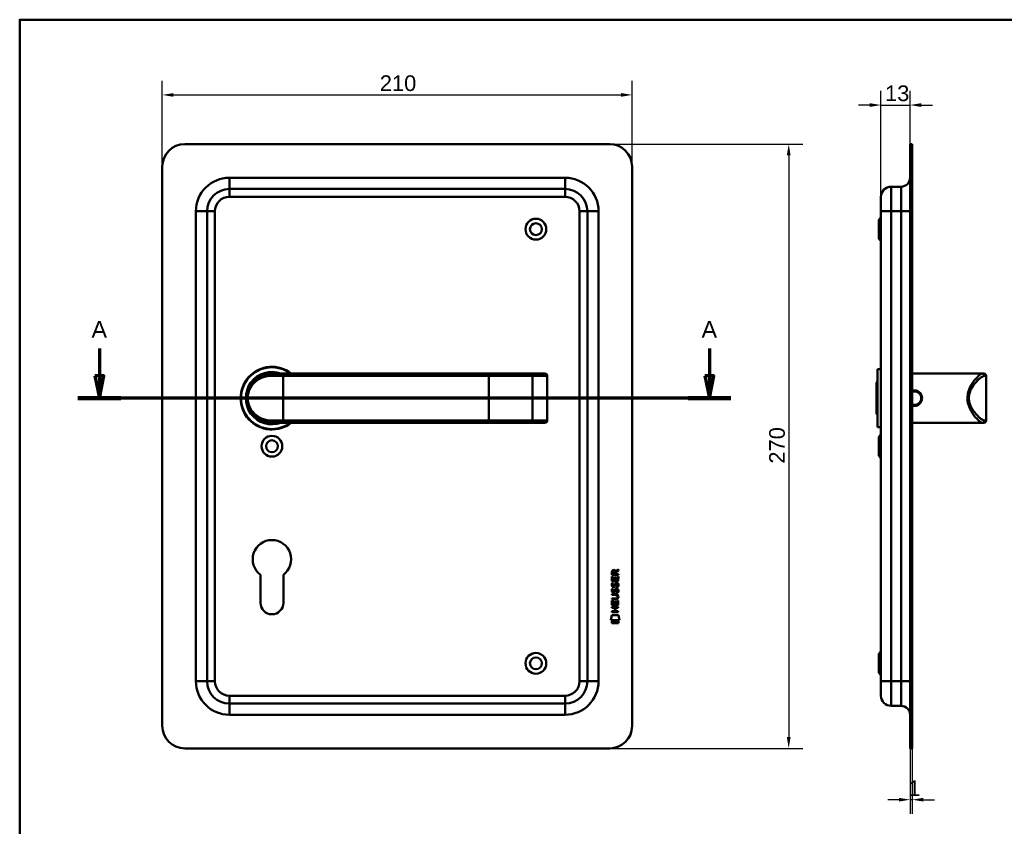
# Model space of a CAD drawing. Header units: millimetres. Extents: x 20 to 833, y 20 to 574.
# Tile 6 of 7: x 20 to 460, y 214 to 574. Entities that reach past the tile are written whole.
import ezdxf
from ezdxf.enums import TextEntityAlignment as Align

# ---------------------------------------------------------------- set-up
doc = ezdxf.new("R2010")
doc.units = ezdxf.units.MM
doc.header["$LTSCALE"] = 2
for name, color, linetype, lineweight in [('Bemaßungen(DIN)', 7, 'Continuous', 25), ('Schnittansichtslinien(DIN)', 7, 'Continuous', 70), ('Sichtbare Kanten(DIN)', 7, 'Continuous', 50), ('Sichtbare tangentiale Kanten(DIN)', 7, 'Continuous', 50), ('Skizziergeometrie(DIN)', 7, 'Continuous', 50), ('Skizzierlinie(DIN)', 7, 'Continuous', 25), ('Symbole(DIN)', 7, 'Continuous', 25)]:
    doc.layers.add(name, color=color, linetype=linetype, lineweight=lineweight)
doc.styles.add('Aktuell-DIN', font='arial.ttf')
doc.styles.add('Aktuell-DINGroßer Text', font='arial.ttf')
doc.styles.add('STANDARD-DIN~0', font='arial.ttf')
doc.styles.add('Textstil10', font='arial.ttf')
doc.styles.add('Textstil41', font='arial.ttf', dxfattribs={"width": 0.8})
doc.styles.add('Textstil83', font='arial.ttf', dxfattribs={"width": 0.8})
doc.dimstyles.new('CAD-LAN', dxfattribs={"dimscale": 2, "dimtxt": 3.5, "dimasz": 2.5, "dimexe": 3.175, "dimexo": 0, "dimgap": 0.8, "dimtad": 1, "dimrnd": 1e-08, "dimtxsty": 'STANDARD-DIN~0', "dimcen": 0.09, "dimdle": 10, "dimclrd": 250, "dimclre": 250, "dimclrt": 250, "dimadec": 0, "dimazin": 2, "dimtfac": 1, "dimtmove": 0, "dimatfit": 3, "dimfxl": 1, "dimtolj": 1, "dimtzin": 0, "dimlwd": 25, "dimlwe": 25, "dimarcsym": 0})

# ---------------------------------------------------------------- blocks, each defined once
blk = doc.blocks.new('Ränder Standardrahmen')
at = {"layer": 'Skizziergeometrie(DIN)', "flags": 128}
blk.add_lwpolyline([(10, 10), (10, 287), (410, 287), (410, 10), (10, 10)], dxfattribs=at)
blk = doc.blocks.new('Schriftfelder Heusser')
at = {"layer": 'Skizziergeometrie(DIN)'}
for p, q in [((101, 229.92), (101, 236.92)), ((101, 236.92), (291, 236.92)), ((111, 229.92), (111, 236.92)), ((123, 229.92), (123, 236.92)), ((232, 229.92), (232, 236.92)), ((256, 229.92), (256, 236.92)), ((291, 236.92), (291, 229.92)), ((101, 191.42), (101, 229.92)), ((101, 229.92), (291, 229.92)), ((111, 229.92), (111, 221.42)), ((123, 229.92), (123, 221.42)), ((232, 229.92), (232, 221.42)), ((256, 229.92), (256, 221.42)), ((291, 229.92), (291, 191.42)), ((101, 221.42), (291, 221.42)), ((150, 221.42), (150, 204.42)), ((198.85, 221.42), (198.85, 204.42)), ((216.35, 221.42), (216.35, 204.42)), ((238.35, 221.42), (238.35, 204.42)), ((278, 221.42), (278, 191.42)), ((278, 208.67), (291, 208.67)), ((101, 204.42), (291, 204.42)), ((142, 204.42), (142, 191.42)), ((236, 204.42), (236, 191.42)), ((278, 200.17), (291, 200.17)), ((291, 191.42), (101, 191.42))]:
    blk.add_line(p, q, dxfattribs=at)
at = {"layer": 'Skizzierlinie(DIN)'}
for p, q in [((113.5, 221.42), (113.5, 204.42)), ((118, 221.42), (118, 204.42)), ((162.35, 221.42), (162.35, 204.42)), ((166.85, 221.42), (166.85, 204.42)), ((113.5, 217.17), (150, 217.17)), ((162.35, 217.17), (278, 217.17)), ((113.5, 212.92), (150, 212.92)), ((162.35, 212.92), (278, 212.92)), ((113.5, 208.67), (150, 208.67)), ((162.35, 208.67), (278, 208.67))]:
    blk.add_line(p, q, dxfattribs=at)
for centre in [(115.75, 219.25), (164.6, 219.25), (115.75, 215.04), (164.6, 215.04), (115.75, 210.79), (164.6, 210.79), (115.75, 206.54), (164.6, 206.54)]:
    blk.add_circle(centre, 1.75, dxfattribs=at)
at = {"layer": 'Symbole(DIN)', "color": 7, "insert": (293.33, 191.7), "char_height": 1.5, "width": 182.3003, "attachment_point": 1, "rotation": 90, "line_spacing_factor": 0.944221, "style": 'Aktuell-DIN'}
blk.add_mtext('\\fArial|b0|i0;\\H1.5000;Die Schlossfabrik Heusser AG ist Eigentümerin dieses Dokumentes und behält sich alle Rechte an diesem und dem dargestellten Gegenstand vor. Der Empfänger anerkennt diese Rechte\\Pund wird das Dokument nicht ohne schriftliche Ermächtigung der Eigentümerin Dritten zugänglich machen oder zu anderen Zwecken verwenden, zu dem es ihm übergeben worden ist.\\P ', dxfattribs=at)
at = {"layer": 'Symbole(DIN)', "color": 179, "true_color": 0x262659, "style": 'Aktuell-DIN'}
for s, insert, char_height, attachment_point in [('Pos.', (106, 227), 2.489, 2), ('Menge', (117, 227), 2.489, 2), ('Benennung', (125.81, 225.38), 2.489, 4), ('B-Nummer', (234.74, 225.62), 2.489, 4), ('Material', (265.02, 225.62), 2.489, 5), ('\\fArial|b0|i0;Gezeichnet', (200.05, 219.23), 2, 4), ('\\fArial|b0|i0;a', (115.81, 219.53), 2, 5), ('\\fArial|b0|i0;e', (164.54, 219.53), 2, 5), ('\\fArial|b0|i0;b', (115.75, 215), 2, 5), ('\\fArial|b0|i0;f', (164.55, 215.06), 2, 5), ('\\fArial|b0|i0;Freigegeben', (199.92, 216), 2, 1), ('\\fArial|b0|i0;c', (115.75, 211.01), 2, 5), ('\\fArial|b0|i0;g', (164.63, 211.05), 2, 5), ('\\fArial|b0|i0;Projekt', (200, 211.98), 2, 1), ('\\fArial|b0|i0;d', (115.76, 206.55), 2, 5), ('\\fArial|b0|i0;h', (164.55, 206.57), 2, 5), ('\\fArial|b0|i0;CAD-Nr.', (200, 207.5), 2, 1), ('\\fArial|b0|i0;\\H2.0000;Massstab', (284.39, 206.37), 2, 5), ('\\fArial|b0|i0;\\H2.0000;Baugruppe', (143.1, 203.73), 2, 1), ('\\fArial|b0|i0;Zeichnungs-Nr.', (237, 203.5), 2, 1), ('\\fArial|b0|i0;\\H2.5000;4853 Murgenthal', (113.33, 192.46), 2.5, 7)]:
    blk.add_mtext(s, dxfattribs=dict(at, insert=insert, char_height=char_height, attachment_point=attachment_point))
at = {"layer": 'Symbole(DIN)', "color": 179, "true_color": 0x262659, "attachment_point": 5, "style": 'Aktuell-DIN'}
for s, insert, char_height, width in [('Änd.', (107.21, 213), 2.489, 12.3494), ('Änd.', (156.12, 212.76), 2.489, 12.3494), ('\\fArial|b0|i0;Änderung', (284.51, 202.33), 2, 12.1143)]:
    blk.add_mtext(s, dxfattribs=dict(at, insert=insert, char_height=char_height, width=width))
at = {"layer": 'Symbole(DIN)', "color": 7, "insert": (143.1, 196.62), "char_height": 4.5, "width": 90.18, "attachment_point": 4, "style": 'Aktuell-DIN'}
blk.add_mtext('\\fArial|b0|i0;\\W0.90;\\H4.5000;Heusser-Muschel Serie 6  EN179', dxfattribs=at)
at = {"layer": 'Symbole(DIN)', "color": 179, "true_color": 0x262659, "style": 'Textstil10'}
blk.add_attdef('ERSTELLUNGSDATUM_001', (217.26, 218.29), '', height=2, dxfattribs=at)
at = {"layer": 'Symbole(DIN)', "color": 179, "true_color": 0x262659}
for tag, height, style, p in [('AUTOR', 2.49, 'Aktuell-DIN', (240.03, 219.26)), ('KONTROLLDATUM', 2, 'Textstil10', (217.42, 215.04)), ('KONTROLLIERT_VON', 2, 'Textstil10', (239.98, 215.05))]:
    blk.add_attdef(tag, text='', height=height, dxfattribs=dict(at, style=style)).set_placement(p, align=Align.MIDDLE_LEFT)
at = {"layer": 'Symbole(DIN)', "color": 7, "style": 'Textstil83', "width": 0.8}
blk.add_attdef('Anfänglicher_Ansichtsmaßstab_001', (281.57, 213.34), '', height=2.3, dxfattribs=at)
at = {"layer": 'Symbole(DIN)', "color": 179, "true_color": 0x262659, "style": 'Textstil10'}
blk.add_attdef('PROJEKT', text='', height=2, dxfattribs=at).set_placement((217.77, 209.72), align=Align.BOTTOM_LEFT)
at = {"layer": 'Symbole(DIN)', "color": 7, "style": 'Textstil41', "width": 0.8}
blk.add_attdef('STATUS', text='', height=5, dxfattribs=at).set_placement((284.53, 195.86), align=Align.MIDDLE_CENTER)
blk = doc.blocks.new('*D19')
at = {"layer": 'Bemaßungen(DIN)', "color": 250, "linetype": 'Continuous', "lineweight": 25, "true_color": 0x3f3f3f, "transparency": 16777216}
for p, q in [((404.98, 494.88), (404.98, 542.21)), ((417.98, 518.38), (417.98, 542.21)), ((399.98, 535.86), (394.98, 535.86)), ((404.98, 535.86), (417.98, 535.86)), ((422.98, 535.86), (427.98, 535.86))]:
    blk.add_line(p, q, dxfattribs=at)
at = {"layer": 'Bemaßungen(DIN)', "color": 250, "linetype": 'Continuous', "true_color": 0x3f3f3f, "transparency": 16777216}
for points in [[(399.98, 536.7), (399.98, 535.03), (404.98, 535.86)], [(422.98, 536.7), (422.98, 535.03), (417.98, 535.86)]]:
    blk.add_solid(points, dxfattribs=at)
at = {"layer": 'Defpoints', "color": 0, "linetype": 'Continuous', "transparency": 16777216}
for p in [(417.98, 535.86), (417.98, 518.38), (404.98, 494.88)]:
    blk.add_point(p, dxfattribs=at)
at = {"layer": 'Bemaßungen(DIN)', "color": 250, "linetype": 'Continuous', "lineweight": 25, "true_color": 0x3f3f3f, "transparency": 16777216, "insert": (406.79, 544.62), "char_height": 7, "attachment_point": 1, "style": 'STANDARD-DIN~0'}
blk.add_mtext('\\A1;13', dxfattribs=at)
blk = doc.blocks.new('*D20')
at = {"layer": 'Bemaßungen(DIN)', "color": 250, "linetype": 'Continuous', "lineweight": 25, "true_color": 0x3f3f3f, "transparency": 16777216}
for p, q in [((417.98, 248.38), (417.98, 219.08)), ((418.98, 248.38), (418.98, 219.08)), ((412.98, 225.43), (407.98, 225.43)), ((418.98, 225.43), (417.98, 225.43)), ((423.98, 225.43), (428.98, 225.43))]:
    blk.add_line(p, q, dxfattribs=at)
at = {"layer": 'Bemaßungen(DIN)', "color": 250, "linetype": 'Continuous', "true_color": 0x3f3f3f, "transparency": 16777216}
for points in [[(412.98, 226.27), (412.98, 224.6), (417.98, 225.43)], [(423.98, 226.27), (423.98, 224.6), (418.98, 225.43)]]:
    blk.add_solid(points, dxfattribs=at)
at = {"layer": 'Defpoints', "color": 0, "linetype": 'Continuous', "transparency": 16777216}
for p in [(417.98, 248.38), (418.98, 248.38), (417.98, 225.43)]:
    blk.add_point(p, dxfattribs=at)
at = {"layer": 'Bemaßungen(DIN)', "color": 250, "linetype": 'Continuous', "lineweight": 25, "true_color": 0x3f3f3f, "transparency": 16777216, "insert": (417.19, 234.06), "char_height": 7, "attachment_point": 1, "style": 'STANDARD-DIN~0'}
blk.add_mtext('\\A1;1', dxfattribs=at)
blk = doc.blocks.new('*D21')
at = {"layer": 'Bemaßungen(DIN)', "color": 250, "linetype": 'Continuous', "lineweight": 25, "true_color": 0x3f3f3f, "transparency": 16777216}
for p, q in [((83.75, 508.38), (83.75, 546.73)), ((293.75, 508.38), (293.75, 546.73)), ((88.75, 540.38), (288.75, 540.38))]:
    blk.add_line(p, q, dxfattribs=at)
at = {"layer": 'Bemaßungen(DIN)', "color": 250, "linetype": 'Continuous', "true_color": 0x3f3f3f, "transparency": 16777216}
for points in [[(88.75, 541.21), (88.75, 539.55), (83.75, 540.38)], [(288.75, 541.21), (288.75, 539.55), (293.75, 540.38)]]:
    blk.add_solid(points, dxfattribs=at)
at = {"layer": 'Defpoints', "color": 0, "linetype": 'Continuous', "transparency": 16777216}
for p in [(293.75, 540.38), (83.75, 508.38), (293.75, 508.38)]:
    blk.add_point(p, dxfattribs=at)
at = {"layer": 'Bemaßungen(DIN)', "color": 250, "linetype": 'Continuous', "lineweight": 25, "true_color": 0x3f3f3f, "transparency": 16777216, "insert": (180.97, 549.13), "char_height": 7, "attachment_point": 1, "style": 'STANDARD-DIN~0'}
blk.add_mtext('\\A1;210', dxfattribs=at)
blk = doc.blocks.new('*D22')
at = {"layer": 'Bemaßungen(DIN)', "color": 250, "linetype": 'Continuous', "lineweight": 25, "true_color": 0x3f3f3f, "transparency": 16777216}
for p, q in [((283.75, 518.38), (370.1, 518.38)), ((363.75, 513.38), (363.75, 253.38)), ((283.75, 248.38), (370.1, 248.38))]:
    blk.add_line(p, q, dxfattribs=at)
at = {"layer": 'Bemaßungen(DIN)', "color": 250, "linetype": 'Continuous', "true_color": 0x3f3f3f, "transparency": 16777216}
for points in [[(362.91, 513.38), (364.58, 513.38), (363.75, 518.38)], [(362.91, 253.38), (364.58, 253.38), (363.75, 248.38)]]:
    blk.add_solid(points, dxfattribs=at)
at = {"layer": 'Defpoints', "color": 0, "linetype": 'Continuous', "transparency": 16777216}
for p in [(283.75, 518.38), (283.75, 248.38), (363.75, 248.38)]:
    blk.add_point(p, dxfattribs=at)
at = {"layer": 'Bemaßungen(DIN)', "color": 250, "linetype": 'Continuous', "lineweight": 25, "true_color": 0x3f3f3f, "transparency": 16777216, "insert": (355, 375.6), "char_height": 7, "attachment_point": 1, "rotation": 90, "style": 'STANDARD-DIN~0'}
blk.add_mtext('\\A1;270', dxfattribs=at)
blk = doc.blocks.new('2DTransSchnitt0')
at = {"layer": 'Schnittansichtslinien(DIN)', "linetype": 'Continuous'}
for p, q in [((27.81, 213.52), (27.81, 207.44)), ((164.14, 213.52), (164.14, 207.44)), ((26.81, 207.44), (27.81, 202.44)), ((28.81, 207.44), (26.81, 207.44)), ((27.81, 207.44), (27.81, 202.44)), ((27.81, 202.44), (28.81, 207.44)), ((163.14, 207.44), (164.14, 202.44)), ((165.14, 207.44), (163.14, 207.44)), ((164.14, 207.44), (164.14, 202.44)), ((164.14, 202.44), (165.14, 207.44)), ((168.92, 202.44), (23.03, 202.44))]:
    blk.add_line(p, q, dxfattribs=at)
at = {"layer": 'Schnittansichtslinien(DIN)', "linetype": 'Continuous', "lineweight": 140}
for p, q in [((32.58, 202.44), (23.03, 202.44)), ((168.92, 202.44), (159.37, 202.44))]:
    blk.add_line(p, q, dxfattribs=at)
at = {"layer": 'Schnittansichtslinien(DIN)', "linetype": 'Continuous', "flags": 128}
for points in [[(26.81, 207.44), (27.81, 202.44), (28.81, 207.44), (26.81, 207.44)], [(163.14, 207.44), (164.14, 202.44), (165.14, 207.44), (163.14, 207.44)]]:
    blk.add_lwpolyline(points, dxfattribs=at)
at = {"layer": 'Schnittansichtslinien(DIN)'}
for points in [[(26.81, 207.44), (27.81, 202.44), (28.81, 207.44), (26.81, 207.44)], [(163.14, 207.44), (164.14, 202.44), (165.14, 207.44), (163.14, 207.44)]]:
    blk.add_solid(points, dxfattribs=at)
at = {"layer": 'Schnittansichtslinien(DIN)', "char_height": 3.73, "attachment_point": 7, "style": 'Aktuell-DINGroßer Text'}
for insert in [(26.05, 215.94), (162.39, 215.94)]:
    blk.add_mtext('A', dxfattribs=dict(at, insert=insert))

msp = doc.modelspace()

# ---------------------------------------------------------------- linework, layer by layer
at = {"layer": 'Sichtbare Kanten(DIN)'}
for p, q in [((283.747, 518.38), (93.747, 518.38)), ((418.977, 518.38), (417.977, 518.38)), ((417.977, 508.38), (417.977, 518.38)), ((418.977, 518.38), (418.977, 508.38)), ((83.747, 508.38), (83.747, 258.38)), ((293.747, 258.38), (293.747, 508.38)), ((417.977, 508.38), (417.977, 258.38)), ((418.977, 508.38), (418.977, 258.38)), ((263.747, 498.38), (113.747, 498.38)), ((413.977, 499.38), (409.477, 499.38)), ((404.977, 488.38), (404.977, 494.88)), ((103.747, 488.38), (103.747, 278.38)), ((273.747, 278.38), (273.747, 488.38)), ((403.977, 484.63), (404.977, 485.63)), ((403.977, 476.13), (403.977, 484.63)), ((404.977, 488.38), (404.977, 278.38)), ((403.977, 476.13), (404.977, 475.13)), ((132.13, 415.863), (132.13, 415.862)), ((132.747, 415.88), (137.747, 415.88)), ((229.747, 415.88), (137.747, 415.88)), ((248.224, 415.88), (229.747, 415.88)), ((254.778, 415.88), (248.224, 415.88)), ((254.778, 415.88), (254.797, 415.88)), ((255.797, 394.88), (255.797, 414.88)), ((403.477, 417.88), (403.477, 391.88)), ((403.477, 417.88), (404.977, 417.88)), ((418.977, 415.88), (445.977, 415.88)), ((445.977, 415.88), (450.307, 415.88)), ((450.307, 415.88), (450.977, 415.88)), ((451.977, 394.88), (451.977, 414.88)), ((402.977, 411.88), (403.477, 412.38)), ((402.977, 397.88), (402.977, 411.88)), ((402.977, 397.88), (403.477, 397.38)), ((137.747, 393.88), (132.747, 393.88)), ((137.747, 393.88), (229.747, 393.88)), ((229.747, 393.88), (248.224, 393.88)), ((248.224, 393.88), (254.778, 393.88)), ((248.307, 393.884), (248.307, 393.884)), ((254.797, 393.88), (254.778, 393.88)), ((403.477, 391.88), (404.977, 391.88)), ((418.977, 393.88), (445.977, 393.88)), ((445.977, 393.88), (450.307, 393.88)), ((450.977, 393.88), (450.307, 393.88)), ((403.977, 387.63), (404.977, 388.63)), ((403.977, 379.13), (403.977, 387.63)), ((403.977, 379.13), (404.977, 378.13)), ((127.647, 313.38), (127.647, 325.955)), ((137.847, 325.955), (137.847, 313.38)), ((284.728, 325.867), (284.731, 327.18)), ((287.587, 325.864), (284.728, 325.867)), ((285.079, 327.136), (285.078, 326.248)), ((285.078, 326.248), (286.096, 326.247)), ((286.096, 326.247), (286.097, 327.135)), ((286.393, 327.496), (287.589, 328.286)), ((287.588, 327.852), (286.446, 327.097)), ((286.446, 327.097), (286.446, 326.247)), ((286.446, 326.247), (287.587, 326.246)), ((287.587, 326.246), (287.587, 325.864)), ((287.589, 328.286), (287.588, 327.852)), ((284.726, 323.136), (284.728, 325.141)), ((287.585, 323.134), (284.726, 323.136)), ((284.728, 325.141), (285.076, 325.14)), ((284.898, 322.362), (285.237, 322.262)), ((285.076, 325.14), (285.075, 323.513)), ((285.075, 323.513), (285.969, 323.512)), ((285.969, 323.512), (285.971, 324.959)), ((285.971, 324.959), (286.319, 324.959)), ((286.319, 324.959), (286.318, 323.512)), ((286.318, 323.512), (287.237, 323.511)), ((286.826, 322.059), (286.815, 322.059)), ((287.237, 323.511), (287.238, 325.158)), ((287.238, 325.158), (287.586, 325.158)), ((287.586, 325.158), (287.585, 323.134)), ((284.721, 316.909), (284.721, 317.286)), ((284.721, 317.286), (286.367, 317.284)), ((286.391, 316.907), (284.721, 316.909)), ((284.896, 319.816), (285.235, 319.716)), ((285.092, 318.484), (285.099, 318.467)), ((285.094, 321.031), (285.102, 321.014)), ((285.776, 318.387), (285.787, 318.403)), ((285.778, 320.933), (285.789, 320.95)), ((286.824, 319.513), (286.813, 319.513)), ((284.718, 312.399), (284.719, 314.403)), ((284.719, 314.403), (285.068, 314.403)), ((284.72, 314.974), (284.72, 315.351)), ((284.72, 315.351), (286.39, 315.35)), ((286.365, 314.973), (284.72, 314.974)), ((285.068, 314.403), (285.066, 312.775)), ((285.066, 312.775), (285.961, 312.775)), ((285.961, 312.775), (285.962, 314.222)), ((285.962, 314.222), (286.311, 314.221)), ((286.311, 314.221), (286.309, 312.774)), ((286.309, 312.774), (287.228, 312.774)), ((287.228, 312.774), (287.229, 314.421)), ((287.229, 314.421), (287.578, 314.421)), ((287.271, 316.122), (287.271, 316.132)), ((287.578, 314.421), (287.576, 312.396)), ((284.714, 309.293), (284.714, 309.67)), ((284.714, 309.67), (285.957, 309.669)), ((287.572, 309.291), (284.714, 309.293)), ((284.715, 311.228), (284.716, 311.605)), ((285.958, 311.227), (284.715, 311.228)), ((284.716, 311.605), (287.574, 311.603)), ((287.576, 312.396), (284.718, 312.399)), ((285.957, 309.669), (285.958, 311.227)), ((286.315, 311.227), (286.314, 309.669)), ((286.314, 309.669), (287.573, 309.668)), ((287.574, 311.226), (286.315, 311.227)), ((287.573, 309.668), (287.572, 309.291)), ((287.574, 311.603), (287.574, 311.226)), ((284.183, 305.716), (284.642, 307.849)), ((288.098, 305.713), (284.183, 305.716)), ((284.641, 304.288), (284.642, 305.43)), ((287.638, 304.286), (284.641, 304.288)), ((284.642, 307.849), (287.648, 307.847)), ((284.642, 305.43), (287.639, 305.428)), ((287.639, 305.428), (287.638, 304.286)), ((287.648, 307.847), (288.098, 305.713)), ((403.977, 290.63), (404.977, 291.63)), ((403.977, 282.13), (403.977, 290.63)), ((403.977, 282.13), (404.977, 281.13)), ((404.977, 271.88), (404.977, 278.38)), ((113.747, 268.38), (263.747, 268.38)), ((413.977, 267.38), (409.477, 267.38)), ((417.977, 248.38), (417.977, 258.38)), ((418.977, 258.38), (418.977, 248.38)), ((93.747, 248.38), (283.747, 248.38)), ((417.977, 248.38), (418.977, 248.38))]:
    msp.add_line(p, q, dxfattribs=at)
for centre, radius in [((250.747, 480.38), 4.65), ((250.747, 480.38), 2.65), ((132.747, 383.38), 4.65), ((132.747, 383.38), 2.65), ((250.747, 286.38), 4.65), ((250.747, 286.38), 2.65)]:
    msp.add_circle(centre, radius, dxfattribs=at)
for centre, radius, start, end in [((93.747, 508.38), 10, 90, 180), ((283.747, 508.38), 10, 0, 90), ((413.977, 503.38), 4, 270, 0), ((113.747, 488.38), 10, 90, 180), ((263.747, 488.38), 10, 0, 90), ((409.477, 494.88), 4.5, 90, 180), ((132.747, 404.88), 14, 51.78679, 308.21321), ((132.747, 404.88), 13.8, 52.8542, 307.1458), ((132.747, 404.88), 11.7, 70.08028, 289.91972), ((132.747, 404.88), 11.6, 71.49137, 288.50863), ((132.747, 404.88), 11.5, 73.04257, 286.95743), ((132.747, 404.88), 11.3, 76.76803, 283.23197), ((130.515, 414.988), 0.85, 60.65331, 60.67321), ((254.797, 414.88), 1, 0, 90), ((450.977, 414.88), 1, 0, 90), ((254.797, 394.88), 1, 270, 0), ((450.977, 394.88), 1, 270, 0), ((132.747, 332.88), 8.6, 306.37184, 233.62816), ((132.747, 313.38), 5.1, 180, 0), ((113.747, 278.38), 10, 180, 270), ((263.747, 278.38), 10, 270, 0), ((409.477, 271.88), 4.5, 180, 270), ((413.977, 263.38), 4, 0, 90), ((93.747, 258.38), 10, 180, 270), ((283.747, 258.38), 10, 270, 0)]:
    msp.add_arc(centre, radius, start, end, dxfattribs=at)
for centre, major_axis, ratio, start_param, end_param in [((286.258, 326.363), (0.976, -1.274), 0.5180415, 2.7627686, 3.7355131), ((284.865, 326.282), (-1.242, -1.64), 0.5994938, 2.7365723, 3.5673799), ((286.167, 320.373), (-0.839, -1.642), 0.4591024, 2.8345951, 3.3559829), ((286.444, 321.842), (-1.192, -3.54), 0.2215161, 5.9678979, 6.0270389), ((286.36, 324.141), (-1.103, -3.296), 0.2312948, 5.9540546, 6.015014), ((285.845, 319.287), (-0.583, -1.012), 0.541605, 5.8985019, 6.3563332), ((285.84, 321.825), (-0.574, -1.004), 0.5438409, 5.8950231, 6.3553168), ((285.718, 318.411), (-0.098, -0.139), 0.3641716, 1.3429, 1.6509781), ((285.72, 320.958), (-0.098, -0.139), 0.3641716, 1.3429, 1.6509781), ((282.546, 312.611), (4.814, 4.313), 0.3742661, 5.9599282, 6.6783921), ((286.166, 317.828), (-0.838, -1.64), 0.4594521, 2.8344186, 3.3561114), ((282.55, 319.655), (4.808, -4.323), 0.3742014, 5.888113, 6.6064523), ((263.838, 335.959), (23.266, -20.361), 0.1371339, 6.127502, 6.402435)]:
    msp.add_ellipse(centre, major_axis=major_axis, ratio=ratio, start_param=start_param, end_param=end_param, dxfattribs=at)
for points, knots in [([(132.747, 415.88), (131.881, 415.88), (130.166, 415.672), (127.083, 414.546), (124.013, 412.083), (122.096, 408.481), (121.63, 404.889), (121.914, 402.652), (122.421, 401.02), (123.084, 399.513), (124.611, 397.194), (127.083, 395.213), (130.169, 394.087), (131.881, 393.88), (132.747, 393.88)], [-3.4261334, -3.4261334, -3.4261334, -3.4261334, -3.1814096, -2.9366858, -2.4472382, -1.9577905, -1.7130667, -1.4683429, -1.345981, -1.2236191, -0.9788953, -0.4894476, -0.2447238, 0, 0, 0, 0]), ([(419.977, 401.401), (420.482, 401.401), (421.498, 401.647), (422.69, 402.636), (423.365, 404.071), (423.368, 406.234), (422.002, 408.001), (420.144, 408.437), (419.299, 408.305), (418.977, 408.202)], [-2.1150433, -2.1150433, -2.1150433, -2.1150433, -1.9639931, -1.8129167, -1.6618403, -1.510764, -1.2086112, -1.0575348, -0.9565762, -0.9565762, -0.9565762, -0.9565762]), ([(418.977, 407.708), (419.296, 407.821), (419.636, 407.88), (419.976, 407.88), (420.429, 407.88), (420.88, 407.776), (421.283, 407.581), (422.089, 407.191), (422.699, 406.429), (422.901, 405.553), (423.001, 405.115), (423.002, 404.649), (422.901, 404.209), (422.8, 403.77), (422.6, 403.357), (422.322, 403.008), (422.044, 402.66), (421.689, 402.376), (421.285, 402.18), (420.881, 401.984), (420.427, 401.88), (419.977, 401.88)], [3.0589228, 3.0589228, 3.0589228, 3.0589228, 3.1726043, 3.1726043, 3.1726043, 3.3236807, 3.3236807, 3.3236807, 3.6258335, 3.6258335, 3.6258335, 3.7769099, 3.7769099, 3.7769099, 3.9279863, 3.9279863, 3.9279863, 4.0790627, 4.0790627, 4.0790627, 4.2301128, 4.2301128, 4.2301128, 4.2301128]), ([(418.977, 401.564), (419.3, 401.458), (419.637, 401.402), (419.977, 401.401), (419.977, 401.401), (419.977, 401.401), (419.977, 401.401)], [-0.10163742, -0.10163742, -0.10163742, -0.10163742, 0, 0, 0, 0.00002622, 0.00002622, 0.00002622, 0.00002622]), ([(419.977, 401.88), (419.977, 401.88), (419.977, 401.88), (419.977, 401.88), (419.637, 401.88), (419.298, 401.941), (418.979, 402.056)], [2.11504322, 2.11504322, 2.11504322, 2.11504322, 2.11506954, 2.11506954, 2.11506954, 2.22920035, 2.22920035, 2.22920035, 2.22920035]), ([(287.271, 316.132), (287.271, 316.179), (287.268, 316.226), (287.252, 316.361), (287.23, 316.449), (287.155, 316.599), (287.109, 316.661), (286.989, 316.766), (286.918, 316.806), (286.701, 316.89), (286.541, 316.907), (286.391, 316.907)], [0, 0, 0, 0, 0.01400423, 0.01400423, 0.0408947, 0.0408947, 0.06439039, 0.06439039, 0.08887549, 0.08887549, 0.13413559, 0.13413559, 0.13413559, 0.13413559])]:
    msp.add_open_spline(points, degree=3, knots=knots, dxfattribs=at)
for points in [[(284.731, 327.18), (284.745, 327.622), (284.977, 328.084), (285.59, 328.083)], [(286.097, 327.135), (286.097, 327.408), (286.01, 327.734), (285.594, 327.734)], [(284.774, 320.884), (284.684, 321.125), (284.655, 321.358), (284.697, 321.686)], [(284.697, 321.686), (284.715, 321.825), (284.756, 322.032), (284.827, 322.206)], [(284.827, 322.206), (284.846, 322.255), (284.898, 322.362), (284.898, 322.362)], [(285.082, 321.798), (285.018, 321.545), (285.011, 321.321), (285.07, 321.105)], [(285.237, 322.262), (285.237, 322.262), (285.117, 321.935), (285.082, 321.798)], [(285.789, 320.95), (285.858, 321.06), (285.915, 321.223), (285.97, 321.468)], [(285.97, 321.468), (286.054, 321.836), (286.156, 322.047), (286.297, 322.215)], [(286.309, 321.318), (286.254, 321.078), (286.192, 320.913), (286.116, 320.775)], [(286.297, 322.215), (286.39, 322.325), (286.52, 322.397), (286.7, 322.421)], [(286.358, 321.516), (286.35, 321.486), (286.31, 321.32), (286.309, 321.318)], [(286.544, 321.941), (286.473, 321.853), (286.412, 321.715), (286.358, 321.516)], [(286.815, 322.059), (286.693, 322.059), (286.618, 322.027), (286.544, 321.941)], [(286.7, 322.421), (286.987, 322.46), (287.27, 322.36), (287.464, 322.043)], [(287.232, 321.015), (287.301, 321.348), (287.301, 321.625), (287.195, 321.822)], [(287.464, 322.043), (287.574, 321.862), (287.627, 321.644), (287.627, 321.374)], [(287.627, 321.374), (287.627, 321.289), (287.62, 321.203), (287.612, 321.108)], [(284.772, 318.337), (284.682, 318.578), (284.653, 318.811), (284.695, 319.14)], [(284.695, 319.14), (284.713, 319.279), (284.754, 319.486), (284.825, 319.659)], [(285.332, 317.877), (285.108, 317.91), (284.879, 318.055), (284.772, 318.337)], [(285.334, 320.423), (285.11, 320.456), (284.881, 320.602), (284.774, 320.884)], [(284.825, 319.659), (284.844, 319.708), (284.896, 319.816), (284.896, 319.816)], [(285.08, 319.251), (285.016, 318.999), (285.009, 318.774), (285.068, 318.558)], [(285.235, 319.716), (285.235, 319.715), (285.115, 319.389), (285.08, 319.251)], [(285.304, 318.254), (285.451, 318.194), (285.64, 318.23), (285.745, 318.345)], [(285.306, 320.801), (285.453, 320.741), (285.642, 320.777), (285.747, 320.891)], [(285.486, 317.864), (285.386, 317.865), (285.365, 317.872), (285.332, 317.877)], [(285.488, 320.411), (285.388, 320.412), (285.367, 320.418), (285.334, 320.423)], [(286.114, 318.229), (285.999, 318.019), (285.804, 317.86), (285.486, 317.864)], [(286.116, 320.775), (286.001, 320.565), (285.806, 320.407), (285.488, 320.411)], [(285.787, 318.403), (285.856, 318.513), (285.913, 318.676), (285.968, 318.922)], [(285.968, 318.922), (286.052, 319.29), (286.154, 319.501), (286.295, 319.668)], [(286.307, 318.771), (286.252, 318.531), (286.19, 318.366), (286.114, 318.229)], [(286.295, 319.668), (286.388, 319.779), (286.518, 319.851), (286.698, 319.875)], [(286.356, 318.97), (286.348, 318.94), (286.308, 318.774), (286.307, 318.771)], [(286.542, 319.395), (286.471, 319.306), (286.41, 319.168), (286.356, 318.97)], [(286.813, 319.513), (286.691, 319.513), (286.616, 319.48), (286.542, 319.395)], [(286.698, 319.875), (286.985, 319.913), (287.268, 319.813), (287.462, 319.497)], [(287.017, 317.93), (287.017, 317.93), (287.171, 318.184), (287.23, 318.469)], [(287.385, 317.843), (287.365, 317.848), (287.017, 317.93), (287.017, 317.93)], [(287.019, 320.477), (287.019, 320.477), (287.173, 320.731), (287.232, 321.015)], [(287.387, 320.39), (287.367, 320.395), (287.019, 320.477), (287.019, 320.477)], [(287.23, 318.469), (287.299, 318.802), (287.299, 319.078), (287.193, 319.275)], [(287.61, 318.562), (287.58, 318.231), (287.422, 317.901), (287.385, 317.843)], [(287.612, 321.108), (287.582, 320.777), (287.424, 320.448), (287.387, 320.39)], [(287.462, 319.497), (287.572, 319.316), (287.625, 319.097), (287.625, 318.827)], [(287.625, 318.827), (287.625, 318.742), (287.618, 318.657), (287.61, 318.562)]]:
    msp.add_open_spline(points, degree=3, dxfattribs=at)
at = {"layer": 'Sichtbare tangentiale Kanten(DIN)'}
for p, q in [((417.977, 508.38), (418.977, 508.38)), ((113.747, 503.38), (263.747, 503.38)), ((113.747, 503.38), (113.747, 498.38)), ((263.747, 503.38), (263.747, 498.38)), ((113.747, 494.88), (113.747, 498.38)), ((263.747, 494.88), (263.747, 498.38)), ((409.477, 499.38), (409.477, 488.38)), ((413.977, 488.38), (413.977, 499.38)), ((263.747, 494.88), (113.747, 494.88)), ((98.747, 278.38), (98.747, 488.38)), ((98.747, 488.38), (103.747, 488.38)), ((107.247, 488.38), (103.747, 488.38)), ((107.247, 488.38), (107.247, 278.38)), ((270.247, 488.38), (273.747, 488.38)), ((270.247, 278.38), (270.247, 488.38)), ((278.747, 488.38), (273.747, 488.38)), ((278.747, 488.38), (278.747, 278.38)), ((409.477, 488.38), (404.977, 488.38)), ((413.977, 488.38), (409.477, 488.38)), ((409.477, 278.38), (409.477, 488.38)), ((413.977, 488.38), (413.977, 278.38)), ((413.977, 488.38), (417.977, 488.38)), ((137.747, 414.88), (132.483, 414.88)), ((137.747, 415.88), (137.747, 414.88)), ((137.747, 414.88), (229.747, 414.88)), ((137.747, 394.88), (137.747, 414.88)), ((229.747, 415.88), (229.747, 414.88)), ((229.747, 414.88), (249.185, 414.88)), ((229.747, 394.88), (229.747, 414.88)), ((249.185, 414.88), (249.185, 394.88)), ((249.185, 414.88), (255.739, 414.88)), ((255.739, 414.88), (255.739, 394.88)), ((255.797, 414.88), (255.739, 414.88)), ((451.977, 414.88), (451.272, 414.88)), ((122.311, 401.402), (122.311, 401.403)), ((419.977, 401.402), (419.977, 401.88)), ((132.483, 394.88), (137.747, 394.88)), ((229.747, 394.88), (137.747, 394.88)), ((137.747, 393.88), (137.747, 394.88)), ((249.185, 394.88), (229.747, 394.88)), ((229.747, 393.88), (229.747, 394.88)), ((255.739, 394.88), (249.185, 394.88)), ((255.739, 394.88), (255.797, 394.88)), ((451.272, 394.88), (451.977, 394.88)), ((98.747, 278.38), (103.747, 278.38)), ((107.247, 278.38), (103.747, 278.38)), ((270.247, 278.38), (273.747, 278.38)), ((278.747, 278.38), (273.747, 278.38)), ((409.477, 278.38), (404.977, 278.38)), ((409.477, 278.38), (409.477, 267.38)), ((413.977, 278.38), (409.477, 278.38)), ((413.977, 267.38), (413.977, 278.38)), ((413.977, 278.38), (417.977, 278.38)), ((113.747, 268.38), (113.747, 271.88)), ((113.747, 271.88), (263.747, 271.88)), ((263.747, 271.88), (263.747, 268.38)), ((113.747, 268.38), (113.747, 263.38)), ((263.747, 263.38), (263.747, 268.38)), ((263.747, 263.38), (113.747, 263.38)), ((418.977, 258.38), (417.977, 258.38))]:
    msp.add_line(p, q, dxfattribs=at)
for centre, radius, start, end in [((113.747, 488.38), 15, 90, 180), ((263.747, 488.38), 15, 0, 90), ((113.747, 488.38), 6.5, 90, 180), ((263.747, 488.38), 6.5, 0, 90), ((113.747, 278.38), 15, 180, 270), ((113.747, 278.38), 6.5, 180, 270), ((263.747, 278.38), 6.5, 270, 0), ((263.747, 278.38), 15, 270, 0)]:
    msp.add_arc(centre, radius, start, end, dxfattribs=at)
for centre, major_axis, ratio, start_param, end_param in [((132.747, 414.88), (0, 1), 0.2631579, 0, 1.5707963), ((248.224, 414.88), (0, 1), 0.9612617, 4.712389, 6.2831853), ((254.778, 414.88), (0, 1), 0.9612617, 4.712389, 6.2831853), ((450.307, 414.88), (0, 1), 0.9647528, 4.712389, 6.2831853), ((132.747, 394.88), (0, -1), 0.2631579, 4.712389, 6.2831853), ((248.224, 394.88), (0, -1), 0.9612617, 0, 1.5707963), ((254.778, 394.88), (0, -1), 0.9612617, 0, 1.5707963), ((450.307, 394.88), (0, -1), 0.9647528, 0, 1.5707963)]:
    msp.add_ellipse(centre, major_axis=major_axis, ratio=ratio, start_param=start_param, end_param=end_param, dxfattribs=at)
for points, knots in [([(132.483, 394.88), (131.655, 394.88), (130.836, 394.974), (130.057, 395.149), (129.278, 395.324), (128.54, 395.58), (127.851, 395.901), (126.472, 396.542), (125.29, 397.443), (124.339, 398.546), (123.864, 399.098), (123.446, 399.7), (123.095, 400.358), (122.92, 400.686), (122.761, 401.029), (122.621, 401.385), (122.481, 401.742), (122.36, 402.113), (122.261, 402.496), (122.064, 403.262), (121.954, 404.075), (121.956, 404.89), (121.957, 405.705), (122.069, 406.521), (122.265, 407.283), (122.657, 408.808), (123.392, 410.118), (124.348, 411.221), (125.304, 412.324), (126.476, 413.22), (127.851, 413.86), (128.539, 414.179), (129.277, 414.435), (130.056, 414.61), (130.835, 414.786), (131.655, 414.88), (132.483, 414.88)], [0, 0, 0, 0, 0.2447238, 0.2447238, 0.2447238, 0.4894476, 0.4894476, 0.4894476, 0.9788953, 0.9788953, 0.9788953, 1.2236191, 1.2236191, 1.2236191, 1.345981, 1.345981, 1.345981, 1.4683429, 1.4683429, 1.4683429, 1.7130667, 1.7130667, 1.7130667, 1.9577905, 1.9577905, 1.9577905, 2.4472382, 2.4472382, 2.4472382, 2.9366858, 2.9366858, 2.9366858, 3.1814096, 3.1814096, 3.1814096, 3.4261334, 3.4261334, 3.4261334, 3.4261334]), ([(450.307, 415.88), (450.093, 415.88), (449.557, 415.672), (448.164, 414.546), (446.067, 412.083), (444.059, 408.481), (443.499, 404.889), (443.84, 402.652), (444.393, 401.02), (445.07, 399.513), (446.466, 397.194), (448.167, 395.213), (449.555, 394.087), (450.093, 393.88), (450.307, 393.88)], [-3.4261334, -3.4261334, -3.4261334, -3.4261334, -3.1814096, -2.9366858, -2.4472382, -1.9577905, -1.7130667, -1.4683429, -1.345981, -1.2236191, -0.9788953, -0.4894476, -0.2447238, 0, 0, 0, 0]), ([(451.272, 394.88), (451.046, 394.88), (450.764, 394.974), (450.44, 395.149), (450.115, 395.324), (449.75, 395.58), (449.357, 395.901), (448.572, 396.542), (447.676, 397.443), (446.818, 398.546), (446.388, 399.098), (445.969, 399.7), (445.591, 400.358), (445.402, 400.686), (445.224, 401.029), (445.062, 401.385), (444.901, 401.742), (444.755, 402.113), (444.634, 402.496), (444.392, 403.262), (444.249, 404.075), (444.251, 404.89), (444.253, 405.705), (444.399, 406.521), (444.639, 407.283), (445.118, 408.808), (445.963, 410.118), (446.825, 411.221), (447.688, 412.324), (448.575, 413.22), (449.358, 413.86), (449.749, 414.179), (450.115, 414.435), (450.439, 414.61), (450.764, 414.786), (451.046, 414.88), (451.272, 414.88)], [0, 0, 0, 0, 0.2447238, 0.2447238, 0.2447238, 0.4894476, 0.4894476, 0.4894476, 0.9788953, 0.9788953, 0.9788953, 1.2236191, 1.2236191, 1.2236191, 1.345981, 1.345981, 1.345981, 1.4683429, 1.4683429, 1.4683429, 1.7130667, 1.7130667, 1.7130667, 1.9577905, 1.9577905, 1.9577905, 2.4472382, 2.4472382, 2.4472382, 2.9366858, 2.9366858, 2.9366858, 3.1814096, 3.1814096, 3.1814096, 3.4261334, 3.4261334, 3.4261334, 3.4261334])]:
    msp.add_open_spline(points, degree=3, knots=knots, dxfattribs=at)

# ---------------------------------------------------------------- block references
at = {"xscale": 2, "yscale": 2, "zscale": 2}
msp.add_blockref('Ränder Standardrahmen', (0, 0), dxfattribs=at)
msp.add_blockref('Schriftfelder Heusser', (238, -362.833), dxfattribs=at).add_auto_attribs({'ERSTELLUNGSDATUM_001': '21.12.2020', 'Anfänglicher_Ansichtsmaßstab_001': '1 : 2'})
at = {"layer": 'Schnittansichtslinien(DIN)', "xscale": 2, "yscale": 2, "zscale": 2}
msp.add_blockref('2DTransSchnitt0', (0, 0), dxfattribs=at)

# ---------------------------------------------------------------- dimensions: what is measured, and where the dimension line sits
at = {"layer": 'Bemaßungen(DIN)', "color": 250, "linetype": 'Continuous', "lineweight": 25, "true_color": 0x3f3f3f}
for base, p1, p2, angle, override, picture, middle in [((293.747, 540.38), (83.747, 508.38), (293.747, 508.38), 180, {"dimgap": 0.8, "dimdec": 2, "dimtol": 0, "dimlim": 0, "dimtp": 0, "dimtm": 0, "dimtdec": 2, "dimtofl": 0, "dimatfit": 1}, '*D21', (188.747, 540.38)), ((417.977, 535.863), (404.977, 494.88), (417.977, 518.38), 180, {"dimgap": 0.8, "dimdec": 2, "dimtol": 0, "dimlim": 0, "dimtp": 0, "dimtm": 0, "dimtdec": 2, "dimtofl": 1, "dimatfit": 1}, '*D19', (411.477, 535.863)), ((363.747, 248.38), (283.747, 518.38), (283.747, 248.38), 90, {"dimgap": 0.8, "dimdec": 2, "dimtol": 0, "dimlim": 0, "dimtp": 0, "dimtm": 0, "dimtdec": 2, "dimtofl": 0, "dimatfit": 1}, '*D22', (363.747, 383.38)), ((417.977, 225.432), (418.977, 248.38), (417.977, 248.38), 180, {"dimgap": 0.8, "dimdec": 2, "dimtol": 0, "dimlim": 0, "dimtp": 0, "dimtm": 0, "dimtdec": 2, "dimtofl": 1, "dimatfit": 1}, '*D20', (418.477, 225.432))]:
    dim = msp.add_linear_dim(base=base, p1=p1, p2=p2, angle=angle, dimstyle='CAD-LAN', override=override, dxfattribs=at)
    dim.commit()
    dim.dimension.update_dxf_attribs({"geometry": picture, "text_midpoint": middle, "dimtype": 160})

doc.saveas('drawing.dxf')
